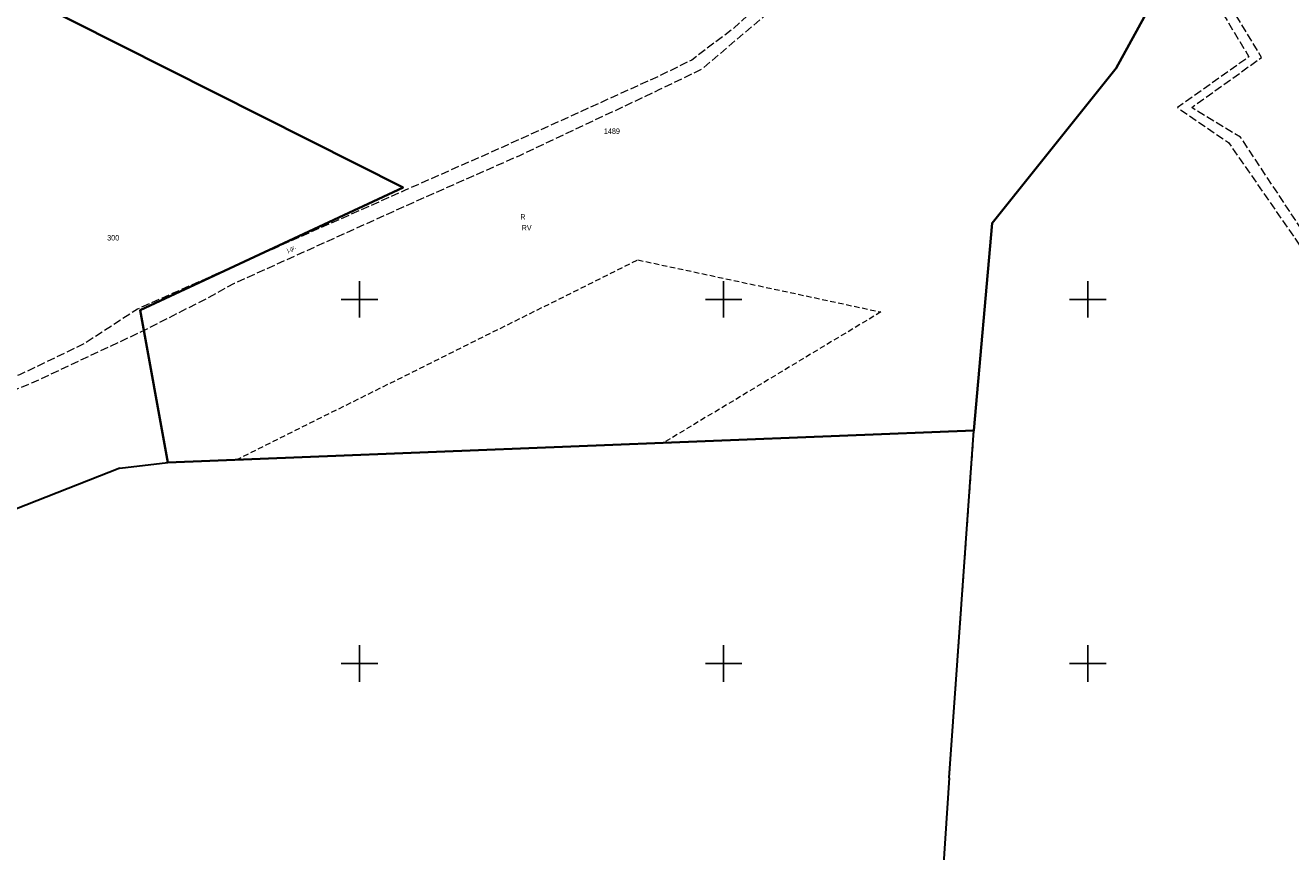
# Model space of a CAD drawing. Header units: metres. Extents: x 5548743 to 5556416, y 5707500 to 5714000.
# Tile 85 of 203: x 5552408 to 5552756, y 5711048 to 5711275. Entities that reach past the tile are written whole.
import ezdxf
from ezdxf.enums import TextEntityAlignment as Align

# ---------------------------------------------------------------- set-up
doc = ezdxf.new("R2010")
doc.units = ezdxf.units.M
doc.header["$MEASUREMENT"] = 0
for name, pattern in [('1.5_0.75', [2.25, 1.5, -0.75]), ('2.25_0.75', [3, 2.25, -0.75]), ('219-1000', [0])]:
    doc.linetypes.add(name, pattern=pattern)
doc.layers.get('0').update_dxf_attribs({"color": 2, "linetype": 'CONTINUOUS', "lineweight": 5})
for name, color, linetype in [('209-oznaczenie konturu klasyfikacyjnego', 7, 'CONTINUOUS'), ('210-oznaczenie konturu użytku gruntowego', 7, 'CONTINUOUS'), ('211-numer działki ewidencyjnej', 7, 'CONTINUOUS'), ('216-obręb ewidencyjny', 7, 'CONTINUOUS'), ('217-kontur klasyfikacyjny', 7, 'CONTINUOUS'), ('218-kontur użytku gruntowego', 7, 'CONTINUOUS'), ('219-działka ewidencyjna', 7, 'CONTINUOUS'), ('jezdnia', 7, 'CONTINUOUS'), ('jezdnia-Atr17', 7, 'CONTINUOUS'), ('Wstawianie ramki sekcyjnej z opisem', 7, 'CONTINUOUS')]:
    doc.layers.add(name, color=color, linetype=linetype)
doc.styles.get("Standard").update_dxf_attribs({"font": 'Working1250', "width": 0.75})

# ---------------------------------------------------------------- blocks, each defined once
blk = doc.blocks.new('RAMKA1000K')
at = {"color": 0}
for p, q in [((500, 195), (500, 205)), ((600, 195), (600, 205)), ((700, 195), (700, 205)), ((495, 200), (505, 200)), ((595, 200), (605, 200)), ((695, 200), (705, 200)), ((500, 95), (500, 105)), ((600, 95), (600, 105)), ((700, 95), (700, 105)), ((495, 100), (505, 100)), ((595, 100), (605, 100)), ((695, 100), (705, 100))]:
    blk.add_line(p, q, dxfattribs=at)

msp = doc.modelspace()

# ---------------------------------------------------------------- linework, layer by layer
at = {"layer": '216-obręb ewidencyjny', "color": 4, "linetype": 'Continuous', "lineweight": 35, "flags": 128}
for points in [[(5552408.35, 5711282.97), (5552418.7, 5711333.31), (5552630.48, 5711296.61), (5552652.73, 5711334.79), (5552723.61, 5711292.4), (5552707.75, 5711263.47), (5552673.7, 5711220.96), (5552668.71, 5711163.97), (5552447.39, 5711155.21), (5552439.76, 5711197.02), (5552511.95, 5711230.73)], [(5552418.7, 5711333.31), (5552408.35, 5711282.97), (5552511.95, 5711230.73), (5552439.76, 5711197.02), (5552447.39, 5711155.21), (5552668.71, 5711163.97), (5552673.7, 5711220.96), (5552707.75, 5711263.47), (5552723.61, 5711292.4), (5552652.73, 5711334.79), (5552630.48, 5711296.61)]]:
    msp.add_lwpolyline(points, close=True, dxfattribs=at)
at = {"layer": '217-kontur klasyfikacyjny', "color": 3, "linetype": '1.5_0.75', "lineweight": 18, "flags": 128}
for points in [[(5552707.75, 5711263.47), (5552723.61, 5711292.4)], [(5552408.35, 5711282.97), (5552511.95, 5711230.73)], [(5552673.7, 5711220.96), (5552707.75, 5711263.47)], [(5552511.95, 5711230.73), (5552439.76, 5711197.02)], [(5552668.71, 5711163.97), (5552673.7, 5711220.96)], [(5552466.14, 5711155.95), (5552576.43, 5711210.86)], [(5552576.43, 5711210.86), (5552643.14, 5711196.55)], [(5552439.76, 5711197.02), (5552447.39, 5711155.21)], [(5552643.14, 5711196.55), (5552583.48, 5711160.6)], [(5552589.12, 5711160.82), (5552662.47, 5711163.73)], [(5552662.47, 5711163.73), (5552668.71, 5711163.97)], [(5552583.48, 5711160.6), (5552589.12, 5711160.82)], [(5552447.39, 5711155.21), (5552466.14, 5711155.95)]]:
    msp.add_lwpolyline(points, dxfattribs=at)
at = {"layer": '218-kontur użytku gruntowego', "color": 70, "linetype": '1.5_0.75', "lineweight": 18, "flags": 128}
for points in [[(5552707.75, 5711263.47), (5552723.61, 5711292.4)], [(5552723.61, 5711292.4), (5552707.75, 5711263.47)], [(5552408.35, 5711282.97), (5552511.95, 5711230.73)], [(5552511.95, 5711230.73), (5552408.35, 5711282.97)], [(5552673.7, 5711220.96), (5552707.75, 5711263.47)], [(5552707.75, 5711263.47), (5552673.7, 5711220.96)], [(5552511.95, 5711230.73), (5552439.76, 5711197.02)], [(5552439.76, 5711197.02), (5552511.95, 5711230.73)], [(5552668.71, 5711163.97), (5552673.7, 5711220.96)], [(5552673.7, 5711220.96), (5552668.71, 5711163.97)], [(5552466.14, 5711155.95), (5552576.43, 5711210.86)], [(5552576.43, 5711210.86), (5552643.14, 5711196.55)], [(5552439.76, 5711197.02), (5552447.39, 5711155.21)], [(5552447.39, 5711155.21), (5552439.76, 5711197.02)], [(5552643.14, 5711196.55), (5552583.48, 5711160.6)], [(5552589.12, 5711160.82), (5552662.47, 5711163.73)], [(5552662.47, 5711163.73), (5552668.71, 5711163.97)], [(5552668.71, 5711163.97), (5552663, 5711084.2)], [(5552583.48, 5711160.6), (5552589.12, 5711160.82)], [(5552368.32, 5711127.78), (5552434.21, 5711153.63)], [(5552434.21, 5711153.63), (5552447.39, 5711155.21)], [(5552447.39, 5711155.21), (5552466.14, 5711155.95)], [(5552663, 5711084.2), (5552662.71, 5711080.13)], [(5552662.71, 5711080.13), (5552661.9, 5711068.6)], [(5552661.9, 5711068.6), (5552659.68, 5711035.28)]]:
    msp.add_lwpolyline(points, dxfattribs=at)
at = {"layer": '219-działka ewidencyjna', "color": 94, "linetype": '219-1000', "lineweight": 30, "flags": 128}
for points in [[(5552707.75, 5711263.47), (5552723.61, 5711292.4)], [(5552408.35, 5711282.97), (5552511.95, 5711230.73)], [(5552673.7, 5711220.96), (5552707.75, 5711263.47)], [(5552439.76, 5711197.02), (5552511.95, 5711230.73)], [(5552668.71, 5711163.97), (5552673.7, 5711220.96)], [(5552439.76, 5711197.02), (5552447.39, 5711155.21)], [(5552447.39, 5711155.21), (5552668.71, 5711163.97)], [(5552661.9, 5711068.6), (5552668.71, 5711163.97)], [(5552434.21, 5711153.63), (5552368.32, 5711127.78)], [(5552434.21, 5711153.63), (5552447.39, 5711155.21)], [(5552661.9, 5711068.6), (5552659.68, 5711035.28)]]:
    msp.add_lwpolyline(points, dxfattribs=at)
at = {"layer": 'jezdnia', "color": 252, "linetype": '2.25_0.75', "lineweight": 18, "flags": 128}
msp.add_lwpolyline([(5552255.88, 5711162.93), (5552254.61, 5711158.51), (5552320.29, 5711149.26), (5552348.62, 5711156.63), (5552354.01, 5711158.15), (5552361.31, 5711160.11), (5552373.22, 5711162.44), (5552384.01, 5711166.66), (5552410.06, 5711177.05), (5552441.29, 5711191.72), (5552458.74, 5711200.63), (5552465.68, 5711204.44), (5552516.1, 5711227.26), (5552543.82, 5711239.46), (5552582.51, 5711257.71), (5552594, 5711263.25), (5552615.55, 5711281.52), (5552627.38, 5711291.51), (5552631.19, 5711295.9), (5552650.59, 5711327.07), (5552653.03, 5711331.89), (5552667.22, 5711330.38), (5552680.97, 5711324.89), (5552688.81, 5711318.09), (5552698.3, 5711302.59), (5552721.97, 5711290.12), (5552733.85, 5711283.87), (5552744.23, 5711266.62), (5552724.59, 5711252.67), (5552738.63, 5711243.07), (5552767.27, 5711201.76), (5552800.23, 5711136.86), (5552809.72, 5711118.55), (5552812.18, 5711118.73), (5552769.49, 5711202.88), (5552741.96, 5711244.52), (5552728.53, 5711252.69), (5552747.72, 5711266.48), (5552736.13, 5711285.52), (5552699.9, 5711304.94), (5552690.73, 5711319.86), (5552686.53, 5711323.88), (5552682.54, 5711327.31), (5552669.56, 5711332.63), (5552654.91, 5711335.71), (5552659.01, 5711344.48), (5552654, 5711344.1), (5552635.52, 5711307.81), (5552628.86, 5711298.32), (5552615.18, 5711285.97), (5552602.57, 5711274.34), (5552591.22, 5711265.73), (5552582.44, 5711261.42), (5552539.52, 5711241.92), (5552512.74, 5711230.05), (5552439.01, 5711197.33), (5552424.54, 5711187.88), (5552406.6, 5711179.25), (5552376, 5711168.25), (5552369.46, 5711165.94), (5552357.84, 5711163.72), (5552320.38, 5711152.85)], close=True, dxfattribs=at)

# ---------------------------------------------------------------- block references
at = {"layer": 'Wstawianie ramki sekcyjnej z opisem', "color": 8, "linetype": 'Continuous', "lineweight": 5}
msp.add_blockref('RAMKA1000K', (5552000, 5711000), dxfattribs=at)
msp.add_blockref('RAMKA1000K', (5552000, 5711000), dxfattribs=at)
msp.add_blockref('RAMKA1000K', (5552000, 5711000), dxfattribs=at)
msp.add_blockref('RAMKA1000K', (5552000, 5711000), dxfattribs=at)

# ---------------------------------------------------------------- texts
at = {"layer": '209-oznaczenie konturu klasyfikacyjnego', "color": 70, "linetype": 'Continuous', "lineweight": 18, "width": 0.79}
msp.add_text('RV', height=1.5, dxfattribs=at).set_placement((5552544.52, 5711218.94))
at = {"layer": '210-oznaczenie konturu użytku gruntowego', "color": 70, "linetype": 'Continuous', "lineweight": 18, "width": 0.79}
msp.add_text('R', height=1.5, dxfattribs=at).set_placement((5552544.17, 5711221.92))
at = {"layer": '211-numer działki ewidencyjnej', "color": 94, "linetype": 'Continuous', "lineweight": 30, "width": 0.79}
for s, p in [('1489', (5552567.11, 5711246.95)), ('300', (5552430.72, 5711217.68))]:
    msp.add_text(s, height=1.5, dxfattribs=at).set_placement(p, align=Align.TOP_LEFT)
at = {"layer": 'jezdnia-Atr17', "color": 252, "width": 0.9}
msp.add_text('j.gr.', height=1.125, rotation=23.034, dxfattribs=at).set_placement((5552480.34, 5711212.96))

doc.saveas('drawing.dxf')
